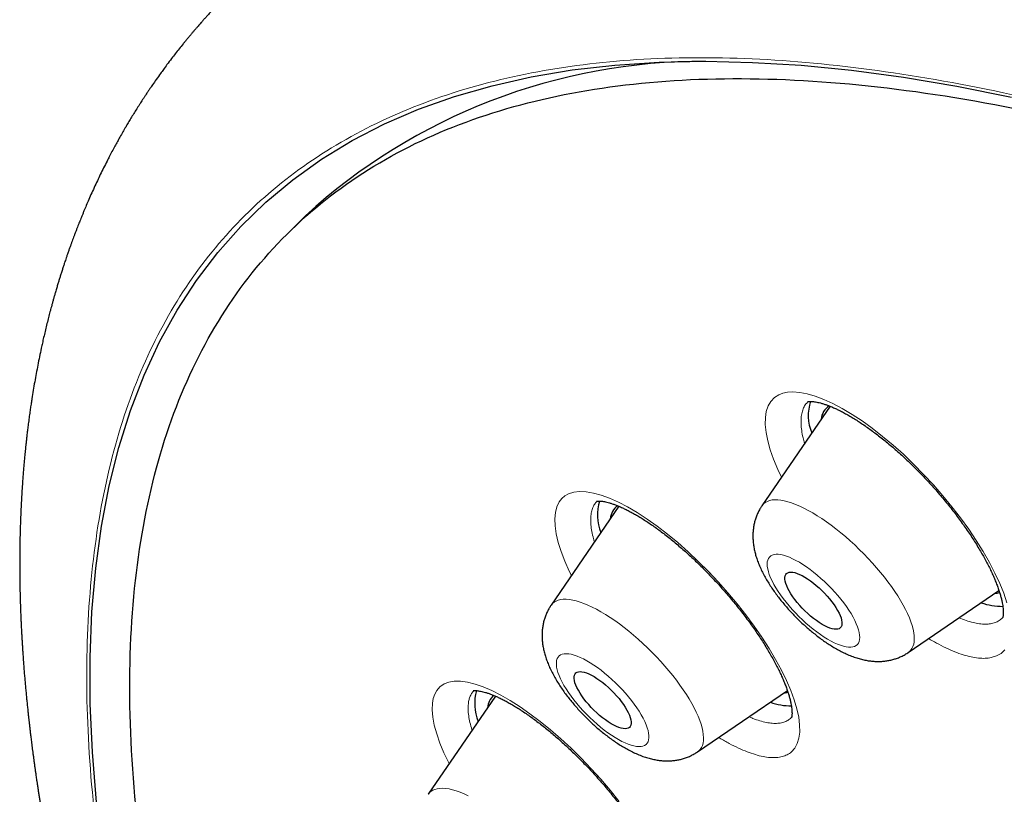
# Model space of a CAD drawing. Header units: millimetres. Extents: x 8 to 436, y 12 to 764.
# Tile 59 of 256: x 328 to 340, y 317 to 326. Entities that reach past the tile are written whole.
import ezdxf

# ---------------------------------------------------------------- set-up
doc = ezdxf.new("R2010")
doc.units = ezdxf.units.MM

msp = doc.modelspace()

# ---------------------------------------------------------------- linework, layer by layer
at = {"color": 7, "linetype": 'Continuous', "lineweight": 30}
for p, q in [((331.792, 323.975), (331.572, 323.756)), ((337.972, 321.732), (337.169, 320.56)), ((335.485, 320.554), (334.686, 319.389)), ((338.893, 318.832), (339.961, 319.56)), ((339.914, 319.527), (339.939, 319.532)), ((339.939, 319.532), (339.969, 319.54)), ((336.41, 317.661), (337.469, 318.382)), ((334.031, 318.318), (333.239, 317.161))]:
    msp.add_line(p, q, dxfattribs=at)
at = {"color": 252, "linetype": 'Continuous', "lineweight": 0}
for p, q in [((337.504, 318.053), (337.519, 318.069)), ((336.424, 317.671), (336.41, 317.661))]:
    msp.add_line(p, q, dxfattribs=at)
at = {"color": 7, "linetype": 'Continuous', "lineweight": 30, "flags": 128}
for points in [[(329.333, 317.07), (329.284, 317.657), (329.259, 318.226), (329.257, 318.777), (329.278, 319.31), (329.323, 319.823), (329.39, 320.318), (329.481, 320.793), (329.595, 321.248), (329.733, 321.682), (329.893, 322.097), (330.075, 322.49), (330.281, 322.863), (330.509, 323.214), (330.76, 323.543), (331.033, 323.851), (331.327, 324.137), (331.644, 324.401), (331.983, 324.642), (332.342, 324.861), (332.723, 325.057), (333.125, 325.23), (333.548, 325.38), (333.991, 325.507), (334.453, 325.612), (334.936, 325.693), (335.438, 325.75), (335.959, 325.785), (336.499, 325.796), (337.057, 325.783), (337.633, 325.748), (338.226, 325.689), (338.837, 325.607), (339.464, 325.502), (340.108, 325.373)], [(338.062, 319.107), (338.043, 319.105), (338.021, 319.106), (337.996, 319.111), (337.969, 319.119), (337.94, 319.131), (337.91, 319.145), (337.878, 319.163), (337.845, 319.184), (337.811, 319.207), (337.777, 319.233), (337.743, 319.261), (337.709, 319.29), (337.676, 319.321), (337.644, 319.354), (337.614, 319.387), (337.585, 319.421), (337.558, 319.455), (337.533, 319.489), (337.511, 319.523), (337.491, 319.556), (337.475, 319.587), (337.461, 319.617), (337.451, 319.645), (337.444, 319.671), (337.44, 319.695), (337.44, 319.716), (337.443, 319.734), (337.45, 319.75), (337.46, 319.762), (337.474, 319.771), (337.49, 319.776), (337.509, 319.778), (337.532, 319.777), (337.556, 319.772), (337.583, 319.764), (337.612, 319.752), (337.642, 319.738), (337.674, 319.72), (337.707, 319.699), (337.741, 319.676), (337.775, 319.65), (337.809, 319.622), (337.843, 319.593), (337.876, 319.561), (337.908, 319.529), (337.938, 319.496), (337.967, 319.462), (337.994, 319.427), (338.019, 319.393), (338.041, 319.36), (338.061, 319.327), (338.077, 319.296), (338.091, 319.266), (338.101, 319.238), (338.108, 319.212), (338.112, 319.188), (338.112, 319.167), (338.109, 319.148), (338.102, 319.133), (338.092, 319.121), (338.078, 319.112), (338.062, 319.107)], [(335.608, 317.949), (335.595, 317.94), (335.578, 317.935), (335.558, 317.933), (335.536, 317.935), (335.511, 317.94), (335.484, 317.948), (335.455, 317.96), (335.425, 317.975), (335.393, 317.993), (335.36, 318.014), (335.326, 318.037), (335.292, 318.063), (335.258, 318.091), (335.224, 318.121), (335.191, 318.152), (335.16, 318.185), (335.129, 318.218), (335.1, 318.252), (335.073, 318.286), (335.049, 318.32), (335.027, 318.354), (335.007, 318.386), (334.991, 318.418), (334.977, 318.447), (334.967, 318.476), (334.96, 318.502), (334.957, 318.525), (334.957, 318.546), (334.961, 318.564), (334.968, 318.579), (334.978, 318.591), (334.992, 318.6), (335.008, 318.605), (335.028, 318.607), (335.05, 318.605), (335.075, 318.6), (335.102, 318.592), (335.131, 318.58), (335.161, 318.565), (335.193, 318.547), (335.226, 318.526), (335.26, 318.503), (335.294, 318.477), (335.328, 318.449), (335.362, 318.419), (335.395, 318.388), (335.427, 318.356), (335.457, 318.322), (335.486, 318.288), (335.513, 318.254), (335.537, 318.22), (335.56, 318.187), (335.579, 318.154), (335.595, 318.123), (335.609, 318.093), (335.619, 318.065), (335.626, 318.039), (335.629, 318.015), (335.629, 317.994), (335.625, 317.976), (335.618, 317.961), (335.608, 317.949)]]:
    msp.add_lwpolyline(points, dxfattribs=at)
at = {"color": 252, "linetype": 'Continuous', "lineweight": 0, "flags": 128}
for points in [[(337.4, 320.896), (337.355, 320.989), (337.306, 321.107), (337.267, 321.22), (337.237, 321.326), (337.218, 321.424), (337.208, 321.516), (337.21, 321.598), (337.221, 321.672), (337.243, 321.736), (337.274, 321.79), (337.316, 321.834), (337.367, 321.867), (337.416, 321.886), (337.472, 321.898), (337.533, 321.902), (337.614, 321.896), (337.702, 321.879), (337.797, 321.852), (337.898, 321.813), (338.005, 321.765), (338.116, 321.705), (338.231, 321.636), (338.349, 321.559), (338.469, 321.472), (338.591, 321.377), (338.713, 321.274), (338.835, 321.166), (338.955, 321.051), (339.073, 320.93), (339.189, 320.806), (339.3, 320.678), (339.407, 320.548), (339.509, 320.416), (339.605, 320.284), (339.694, 320.152), (339.775, 320.021), (339.849, 319.892), (339.914, 319.766), (339.97, 319.645), (340.017, 319.529), (340.054, 319.418)], [(334.925, 319.738), (334.9, 319.789), (334.847, 319.908), (334.804, 320.021), (334.77, 320.128), (334.747, 320.229), (334.733, 320.322), (334.73, 320.406), (334.737, 320.482), (334.754, 320.548), (334.782, 320.605), (334.812, 320.644), (334.849, 320.675), (334.892, 320.7), (334.953, 320.719), (335.022, 320.727), (335.1, 320.724), (335.184, 320.71), (335.276, 320.685), (335.375, 320.649), (335.479, 320.603), (335.587, 320.547), (335.7, 320.48), (335.817, 320.404), (335.936, 320.319), (336.057, 320.227), (336.178, 320.126), (336.3, 320.019), (336.42, 319.905), (336.539, 319.787), (336.655, 319.663), (336.768, 319.536), (336.877, 319.406), (336.981, 319.275), (337.078, 319.143), (337.17, 319.011), (337.254, 318.88), (337.331, 318.751), (337.399, 318.625), (337.459, 318.503), (337.509, 318.385), (337.55, 318.273), (337.581, 318.167), (337.602, 318.069), (337.613, 317.978), (337.614, 317.895), (337.605, 317.822), (337.585, 317.758), (337.555, 317.705), (337.516, 317.661), (337.516, 317.661)], [(337.169, 320.56), (337.172, 320.564), (337.189, 320.583), (337.209, 320.599), (337.233, 320.612), (337.259, 320.622), (337.288, 320.628), (337.321, 320.631), (337.355, 320.63), (337.393, 320.626), (337.433, 320.619), (337.475, 320.608), (337.519, 320.594), (337.566, 320.576), (337.614, 320.556), (337.664, 320.532), (337.715, 320.505), (337.767, 320.476), (337.821, 320.443), (337.875, 320.408), (337.93, 320.37), (337.986, 320.33), (338.041, 320.287), (338.097, 320.243), (338.153, 320.196), (338.208, 320.148), (338.262, 320.098), (338.316, 320.046), (338.369, 319.994), (338.421, 319.94), (338.471, 319.885), (338.519, 319.83), (338.566, 319.775), (338.611, 319.719), (338.654, 319.663), (338.695, 319.607), (338.733, 319.552), (338.769, 319.498), (338.802, 319.444), (338.833, 319.391), (338.86, 319.339), (338.884, 319.289), (338.906, 319.241), (338.924, 319.194), (338.938, 319.149), (338.95, 319.106), (338.958, 319.065), (338.963, 319.027), (338.964, 318.992), (338.962, 318.959), (338.957, 318.929), (338.948, 318.902), (338.936, 318.878), (338.921, 318.857), (338.902, 318.839), (338.89, 318.83)], [(337.312, 319.985), (337.291, 319.979), (337.273, 319.969), (337.258, 319.956), (337.246, 319.94), (337.237, 319.921), (337.232, 319.898), (337.23, 319.873), (337.232, 319.846), (337.237, 319.816), (337.245, 319.783), (337.256, 319.749), (337.271, 319.712), (337.289, 319.674), (337.309, 319.634), (337.333, 319.594), (337.359, 319.552), (337.388, 319.51), (337.42, 319.467), (337.453, 319.424), (337.489, 319.381), (337.526, 319.339), (337.565, 319.297), (337.605, 319.256), (337.646, 319.216), (337.688, 319.178), (337.731, 319.141), (337.774, 319.106), (337.817, 319.073), (337.859, 319.042), (337.901, 319.014), (337.943, 318.989), (337.983, 318.966), (338.022, 318.946), (338.059, 318.93), (338.095, 318.916), (338.129, 318.906), (338.16, 318.899), (338.19, 318.895), (338.216, 318.895), (338.24, 318.898), (338.261, 318.904), (338.279, 318.914), (338.295, 318.927), (338.306, 318.943), (338.315, 318.962), (338.32, 318.984), (338.322, 319.009), (338.32, 319.037), (338.316, 319.067), (338.307, 319.1), (338.296, 319.134), (338.281, 319.171), (338.263, 319.209), (338.243, 319.248), (338.219, 319.289), (338.193, 319.331), (338.164, 319.373), (338.132, 319.416), (338.099, 319.459), (338.063, 319.502), (338.026, 319.544), (337.987, 319.586), (337.947, 319.627), (337.906, 319.667), (337.864, 319.705), (337.821, 319.742), (337.778, 319.777), (337.736, 319.81), (337.693, 319.84), (337.651, 319.868), (337.61, 319.894), (337.569, 319.917), (337.53, 319.936), (337.493, 319.953), (337.457, 319.967), (337.423, 319.977), (337.392, 319.984), (337.362, 319.988), (337.336, 319.988), (337.312, 319.985)], [(334.686, 319.389), (334.702, 319.408), (334.722, 319.425), (334.744, 319.438), (334.77, 319.449), (334.799, 319.456), (334.83, 319.459), (334.865, 319.459), (334.902, 319.456), (334.941, 319.449), (334.983, 319.439), (335.027, 319.426), (335.072, 319.409), (335.12, 319.389), (335.17, 319.366), (335.221, 319.34), (335.273, 319.311), (335.326, 319.279), (335.38, 319.245), (335.435, 319.207), (335.49, 319.168), (335.546, 319.126), (335.602, 319.081), (335.657, 319.035), (335.713, 318.987), (335.767, 318.937), (335.821, 318.886), (335.874, 318.834), (335.926, 318.78), (335.977, 318.726), (336.026, 318.671), (336.073, 318.616), (336.119, 318.56), (336.162, 318.504), (336.203, 318.448), (336.242, 318.393), (336.279, 318.338), (336.312, 318.284), (336.343, 318.231), (336.371, 318.179), (336.396, 318.129), (336.418, 318.08), (336.437, 318.032), (336.453, 317.987), (336.465, 317.944), (336.474, 317.903), (336.479, 317.864), (336.481, 317.828), (336.48, 317.795), (336.476, 317.764), (336.468, 317.736), (336.456, 317.711), (336.442, 317.69), (336.424, 317.671), (336.424, 317.671)], [(334.782, 318.791), (334.768, 318.777), (334.758, 318.759), (334.751, 318.738), (334.748, 318.715), (334.748, 318.689), (334.751, 318.66), (334.757, 318.628), (334.767, 318.595), (334.78, 318.559), (334.796, 318.522), (334.816, 318.483), (334.838, 318.443), (334.863, 318.402), (334.891, 318.36), (334.921, 318.317), (334.953, 318.274), (334.988, 318.231), (335.024, 318.188), (335.062, 318.146), (335.102, 318.105), (335.143, 318.064), (335.184, 318.025), (335.227, 317.988), (335.269, 317.952), (335.312, 317.918), (335.355, 317.886), (335.397, 317.857), (335.439, 317.83), (335.48, 317.806), (335.519, 317.785), (335.558, 317.766), (335.594, 317.751), (335.629, 317.739), (335.662, 317.731), (335.692, 317.725), (335.72, 317.723), (335.746, 317.725), (335.768, 317.729), (335.788, 317.737), (335.804, 317.749), (335.818, 317.763), (335.828, 317.781), (335.835, 317.802), (335.838, 317.825), (335.839, 317.852), (335.835, 317.881), (335.829, 317.912), (335.819, 317.945), (335.806, 317.981), (335.79, 318.018), (335.77, 318.057), (335.748, 318.097), (335.723, 318.139), (335.695, 318.181), (335.665, 318.223), (335.633, 318.266), (335.598, 318.309), (335.562, 318.352), (335.524, 318.394), (335.484, 318.435), (335.443, 318.476), (335.402, 318.515), (335.36, 318.553), (335.317, 318.588), (335.274, 318.622), (335.231, 318.654), (335.189, 318.683), (335.147, 318.71), (335.106, 318.734), (335.067, 318.756), (335.028, 318.774), (334.992, 318.789), (334.957, 318.801), (334.924, 318.81), (334.894, 318.815), (334.866, 318.817), (334.84, 318.816), (334.818, 318.811), (334.798, 318.803), (334.782, 318.791)], [(340.029, 318.862), (339.985, 318.821), (339.932, 318.791), (339.87, 318.771), (339.87, 318.771)], [(333.485, 317.521), (333.48, 317.53), (333.424, 317.65), (333.376, 317.764), (333.339, 317.873), (333.311, 317.974), (333.293, 318.069), (333.286, 318.155), (333.288, 318.233), (333.298, 318.29), (333.315, 318.341), (333.339, 318.385), (333.377, 318.428), (333.425, 318.461), (333.481, 318.483), (333.546, 318.494), (333.62, 318.493), (333.702, 318.482), (333.791, 318.46), (333.886, 318.427), (333.987, 318.383), (334.094, 318.329), (334.205, 318.265), (334.32, 318.192), (334.437, 318.109), (334.557, 318.018), (334.679, 317.92), (334.8, 317.815), (334.921, 317.703), (335.04, 317.585), (335.158, 317.463), (335.272, 317.338), (335.382, 317.209), (335.488, 317.078)], [(333.239, 317.161), (333.251, 317.177), (333.27, 317.194), (333.292, 317.208), (333.317, 317.219), (333.345, 317.227), (333.376, 317.231), (333.41, 317.232), (333.446, 317.23), (333.485, 317.224), (333.526, 317.214), (333.569, 317.202), (333.615, 317.186), (333.662, 317.167), (333.711, 317.144)]]:
    msp.add_lwpolyline(points, dxfattribs=at)
at = {"color": 7, "linetype": 'Continuous', "lineweight": 30}
for centre, radius, start, end in [((336.484, 318.84), 6.956, 89.8145, 132.4184), ((338.245, 321.623), 0.53, 161.6255, 202.8263), ((338.075, 321.563), 0.208, 123.4074, 175.5658), ((335.769, 320.452), 0.537, 162.3026, 202.628), ((335.597, 320.389), 0.214, 126.5022, 174.9816), ((340.002, 320.146), 0.771, 251.0452, 270.38), ((334.346, 318.227), 0.56, 163.8205, 201.8527), ((334.149, 318.163), 0.213, 129.8495, 175.287), ((337.397, 318.638), 0.284, 276.8345, 285.9572), ((337.515, 318.946), 0.743, 250.6213, 270.0924)]:
    msp.add_arc(centre, radius, start, end, dxfattribs=at)
at = {"color": 252, "linetype": 'Continuous', "lineweight": 0}
for points, knots in [([(331.02, 326.718), (331.056, 326.76), (331.296, 327.031), (331.842, 327.429), (332.661, 327.905), (333.59, 328.261), (334.614, 328.51), (335.732, 328.647), (336.941, 328.672), (338.237, 328.584), (339.616, 328.386), (341.073, 328.076), (342.605, 327.656), (344.205, 327.127), (345.869, 326.492), (347.592, 325.751), (349.368, 324.907), (351.192, 323.963), (353.058, 322.923), (354.961, 321.788), (356.893, 320.563), (358.85, 319.252), (360.824, 317.858), (362.81, 316.386), (364.802, 314.842), (366.793, 313.228), (368.777, 311.552), (370.747, 309.817), (372.698, 308.029), (374.624, 306.195), (376.518, 304.32), (378.374, 302.409), (380.186, 300.468), (381.95, 298.505), (383.658, 296.525), (385.307, 294.533), (386.89, 292.537), (388.403, 290.543), (389.841, 288.557), (391.2, 286.586), (392.474, 284.634), (393.661, 282.71), (394.756, 280.818), (395.756, 278.964), (396.658, 277.156), (397.458, 275.397), (398.156, 273.694), (398.747, 272.052), (399.231, 270.476), (399.606, 268.971), (399.871, 267.542), (400.024, 266.194), (400.066, 264.93), (399.996, 263.755), (399.815, 262.672), (399.523, 261.685), (399.118, 260.799), (398.649, 260.055), (398.266, 259.657), (398.095, 259.48)], [0, 0, 0, 0, 0.003203, 0.021066, 0.038929, 0.056792, 0.074655, 0.092519, 0.110382, 0.128245, 0.146108, 0.163971, 0.181834, 0.199697, 0.21756, 0.235424, 0.253287, 0.27115, 0.289013, 0.306876, 0.324739, 0.342602, 0.360465, 0.378329, 0.396192, 0.414055, 0.431918, 0.449781, 0.467644, 0.485507, 0.50337, 0.521234, 0.539097, 0.55696, 0.574823, 0.592686, 0.610549, 0.628412, 0.646275, 0.664139, 0.682002, 0.699865, 0.717728, 0.735591, 0.753454, 0.771317, 0.78918, 0.807044, 0.824907, 0.84277, 0.860633, 0.878496, 0.896359, 0.914222, 0.932085, 0.949949, 0.967812, 0.985675, 1, 1, 1, 1]), ([(331.048, 310.338), (330.82, 310.958), (330.364, 312.193), (329.858, 313.933), (329.489, 315.575), (329.268, 317.112), (329.193, 318.547), (329.263, 319.873), (329.475, 321.082), (329.83, 322.16), (330.327, 323.103), (330.967, 323.91), (331.749, 324.582), (332.67, 325.116), (333.717, 325.51), (334.887, 325.759), (336.173, 325.86), (337.577, 325.814), (339.097, 325.621), (340.727, 325.281), (342.452, 324.801), (344.257, 324.183), (346.137, 323.427), (348.09, 322.535), (350.118, 321.505), (352.21, 320.344), (354.348, 319.063), (356.515, 317.671), (358.701, 316.174), (360.908, 314.571), (363.133, 312.862), (365.368, 311.056), (367.595, 309.169), (369.793, 307.216), (371.954, 305.204), (374.077, 303.135), (376.162, 301.007), (378.2, 298.831), (380.176, 296.626), (382.071, 294.408), (383.877, 292.189), (385.593, 289.968), (387.22, 287.746), (388.751, 285.531), (390.176, 283.342), (391.479, 281.198), (392.655, 279.109), (393.702, 277.076), (394.631, 275.092), (395.138, 273.828), (395.393, 273.193)], [0, 0, 0, 0, 0.020985, 0.041789, 0.062502, 0.083215, 0.104018, 0.125, 0.145986, 0.166791, 0.187505, 0.208217, 0.229019, 0.25, 0.270986, 0.291791, 0.312505, 0.333217, 0.354019, 0.375, 0.395986, 0.416791, 0.437505, 0.458217, 0.479019, 0.5, 0.520986, 0.541791, 0.562505, 0.583217, 0.604019, 0.625, 0.645986, 0.666791, 0.687505, 0.708217, 0.729019, 0.75, 0.770986, 0.791791, 0.812505, 0.833217, 0.854019, 0.875, 0.895985, 0.916789, 0.937502, 0.958215, 0.979017, 1, 1, 1, 1]), ([(337.714, 321.787), (337.705, 321.778), (337.683, 321.757), (337.659, 321.714), (337.64, 321.66), (337.63, 321.596), (337.629, 321.526), (337.636, 321.447), (337.65, 321.37), (337.665, 321.317), (337.672, 321.294)], [0, 0, 0, 0, 0.098576, 0.232186, 0.36532, 0.498628, 0.632414, 0.766201, 0.89951, 1, 1, 1, 1]), ([(335.229, 320.614), (335.227, 320.613), (335.215, 320.602), (335.195, 320.575), (335.173, 320.53), (335.158, 320.473), (335.152, 320.408), (335.154, 320.336), (335.165, 320.257), (335.18, 320.189), (335.193, 320.146), (335.197, 320.134)], [0, 0, 0, 0, 0.018215, 0.131102, 0.266811, 0.403005, 0.5392, 0.674909, 0.810796, 0.94717, 1, 1, 1, 1]), ([(339.877, 319.172), (339.895, 319.177), (339.931, 319.187), (339.974, 319.212), (339.997, 319.235), (340.007, 319.245)], [0, 0, 0, 0, 0.348622, 0.698488, 1, 1, 1, 1]), ([(339.492, 319.24), (339.499, 319.238), (339.535, 319.221), (339.596, 319.2), (339.676, 319.178), (339.75, 319.166), (339.818, 319.163), (339.857, 319.169), (339.877, 319.172)], [0, 0, 0, 0, 0.040508, 0.231725, 0.423449, 0.615863, 0.808276, 1, 1, 1, 1]), ([(339.87, 318.771), (339.869, 318.771), (339.847, 318.767), (339.799, 318.761), (339.72, 318.764), (339.633, 318.778), (339.54, 318.803), (339.44, 318.839), (339.335, 318.885), (339.232, 318.937), (339.164, 318.978), (339.133, 318.996)], [0, 0, 0, 0, 0.001372, 0.129311, 0.257707, 0.386104, 0.514043, 0.641979, 0.770371, 0.898764, 1, 1, 1, 1]), ([(333.778, 318.383), (333.77, 318.374), (333.753, 318.356), (333.734, 318.32), (333.719, 318.277), (333.71, 318.225), (333.708, 318.162), (333.714, 318.088), (333.73, 318.007), (333.744, 317.949), (333.755, 317.917), (333.755, 317.915)], [0, 0, 0, 0, 0.100126, 0.214293, 0.328601, 0.442769, 0.580016, 0.717755, 0.855494, 0.992742, 1, 1, 1, 1]), ([(337.018, 318.075), (337.033, 318.068), (337.077, 318.049), (337.146, 318.026), (337.222, 318.006), (337.293, 317.996), (337.357, 317.996), (337.414, 318.005), (337.464, 318.023), (337.491, 318.043), (337.504, 318.053)], [0, 0, 0, 0, 0.068209, 0.201323, 0.334437, 0.467077, 0.600069, 0.733539, 0.867009, 1, 1, 1, 1]), ([(337.516, 317.661), (337.516, 317.661), (337.501, 317.648), (337.468, 317.626), (337.409, 317.604), (337.342, 317.593), (337.267, 317.593), (337.183, 317.604), (337.093, 317.627), (336.996, 317.66), (336.894, 317.704), (336.785, 317.759), (336.707, 317.802), (336.665, 317.829), (336.661, 317.831)], [0, 0, 0, 0, 0.001058, 0.099729, 0.198752, 0.297775, 0.396445, 0.495113, 0.594133, 0.693154, 0.791822, 0.890558, 0.989647, 1, 1, 1, 1])]:
    msp.add_open_spline(points, degree=3, knots=knots, dxfattribs=at)
at = {"color": 7, "linetype": 'Continuous', "lineweight": 30}
for points, knots in [([(331.018, 326.73), (331.004, 326.715), (330.977, 326.688), (330.942, 326.653), (330.911, 326.622), (330.88, 326.59), (330.846, 326.555), (330.813, 326.521), (330.783, 326.49), (330.758, 326.463), (330.734, 326.438), (330.709, 326.411), (330.682, 326.382), (330.652, 326.349), (330.623, 326.317), (330.597, 326.288), (330.576, 326.265), (330.56, 326.246), (330.545, 326.229), (330.527, 326.208), (330.506, 326.184), (330.484, 326.158), (330.462, 326.133), (330.44, 326.106), (330.419, 326.08), (330.396, 326.054), (330.375, 326.027), (330.344, 325.99), (330.306, 325.942), (330.261, 325.885), (330.213, 325.823), (330.166, 325.761), (330.123, 325.702), (330.081, 325.644), (330.038, 325.584), (330.001, 325.531), (329.975, 325.493), (329.956, 325.466), (329.935, 325.435), (329.914, 325.402), (329.894, 325.372), (329.875, 325.344), (329.859, 325.318), (329.842, 325.291), (329.824, 325.264), (329.8, 325.226), (329.771, 325.179), (329.738, 325.125), (329.706, 325.072), (329.675, 325.018), (329.642, 324.962), (329.609, 324.905), (329.578, 324.849), (329.547, 324.792), (329.515, 324.733), (329.484, 324.674), (329.452, 324.611), (329.416, 324.54), (329.378, 324.463), (329.341, 324.385), (329.305, 324.307), (329.268, 324.227), (329.235, 324.152), (329.21, 324.093), (329.191, 324.049), (329.177, 324.014), (329.162, 323.979), (329.149, 323.945), (329.136, 323.915), (329.125, 323.886), (329.114, 323.857), (329.101, 323.825), (329.088, 323.791), (329.075, 323.756), (329.062, 323.723), (329.051, 323.692), (329.039, 323.661), (329.028, 323.628), (329.015, 323.593), (329.001, 323.555), (328.988, 323.517), (328.976, 323.482), (328.966, 323.451), (328.955, 323.419), (328.943, 323.383), (328.93, 323.341), (328.916, 323.298), (328.903, 323.256), (328.89, 323.215), (328.877, 323.172), (328.863, 323.126), (328.849, 323.08), (328.837, 323.036), (328.826, 322.997), (328.815, 322.958), (328.805, 322.922), (328.794, 322.879), (328.78, 322.826), (328.762, 322.759), (328.744, 322.687), (328.727, 322.614), (328.71, 322.544), (328.695, 322.478), (328.679, 322.402), (328.661, 322.316), (328.641, 322.217), (328.622, 322.118), (328.604, 322.02), (328.587, 321.92), (328.574, 321.837), (328.563, 321.767), (328.554, 321.71), (328.545, 321.647), (328.536, 321.578), (328.527, 321.509), (328.519, 321.445), (328.512, 321.388), (328.506, 321.336), (328.501, 321.289), (328.497, 321.247), (328.493, 321.209), (328.489, 321.172), (328.485, 321.129), (328.48, 321.079), (328.475, 321.02), (328.47, 320.957), (328.465, 320.892), (328.46, 320.825), (328.455, 320.758), (328.451, 320.688), (328.447, 320.616), (328.443, 320.542), (328.44, 320.468), (328.437, 320.395), (328.435, 320.332), (328.433, 320.277), (328.432, 320.231), (328.431, 320.193), (328.43, 320.164), (328.43, 320.142), (328.43, 320.124), (328.429, 320.102), (328.429, 320.075), (328.428, 320.038), (328.428, 319.993), (328.428, 319.941), (328.428, 319.89), (328.428, 319.842), (328.428, 319.796), (328.428, 319.753), (328.429, 319.699), (328.43, 319.633), (328.431, 319.554), (328.433, 319.474), (328.436, 319.39), (328.439, 319.3), (328.442, 319.219), (328.445, 319.149), (328.448, 319.094), (328.451, 319.04), (328.454, 318.986), (328.457, 318.935), (328.46, 318.892), (328.462, 318.857), (328.464, 318.829), (328.466, 318.802), (328.468, 318.773), (328.47, 318.74), (328.473, 318.697), (328.477, 318.644), (328.482, 318.582), (328.488, 318.518), (328.493, 318.455), (328.499, 318.392), (328.505, 318.33), (328.511, 318.269), (328.517, 318.208), (328.523, 318.15), (328.528, 318.096), (328.534, 318.05), (328.539, 318.006), (328.544, 317.96), (328.549, 317.911), (328.556, 317.857), (328.563, 317.797), (328.57, 317.743), (328.576, 317.695), (328.581, 317.657), (328.587, 317.616), (328.593, 317.573), (328.599, 317.528), (328.605, 317.483), (328.611, 317.439), (328.617, 317.401), (328.621, 317.368), (328.625, 317.342), (328.629, 317.319), (328.632, 317.299), (328.635, 317.28), (328.638, 317.256), (328.643, 317.225), (328.649, 317.186), (328.656, 317.141), (328.663, 317.094), (328.671, 317.047), (328.678, 317.002), (328.685, 316.958), (328.693, 316.916), (328.702, 316.861), (328.713, 316.794), (328.727, 316.718), (328.74, 316.646), (328.752, 316.58), (328.763, 316.52), (328.773, 316.467), (328.781, 316.423), (328.788, 316.387), (328.794, 316.354), (328.801, 316.32), (328.809, 316.279), (328.818, 316.232), (328.832, 316.163), (328.851, 316.072), (328.876, 315.949), (328.905, 315.814), (328.936, 315.672), (328.963, 315.556), (328.983, 315.468), (328.997, 315.407), (329.01, 315.352), (329.021, 315.304), (329.032, 315.259), (329.044, 315.21), (329.058, 315.151), (329.075, 315.081), (329.095, 315.004), (329.117, 314.916), (329.142, 314.816), (329.171, 314.705), (329.198, 314.604), (329.221, 314.517), (329.24, 314.446), (329.259, 314.379), (329.275, 314.32), (329.289, 314.269), (329.301, 314.227), (329.31, 314.195), (329.317, 314.17), (329.322, 314.15), (329.329, 314.127), (329.337, 314.098), (329.348, 314.058), (329.363, 314.007), (329.38, 313.947), (329.398, 313.886), (329.416, 313.825), (329.434, 313.765), (329.452, 313.705), (329.475, 313.628), (329.503, 313.534), (329.538, 313.42), (329.569, 313.32), (329.596, 313.235), (329.617, 313.167), (329.639, 313.097), (329.661, 313.028), (329.682, 312.965), (329.699, 312.912), (329.713, 312.87), (329.723, 312.84), (329.73, 312.818), (329.738, 312.794), (329.747, 312.766), (329.758, 312.732), (329.771, 312.693), (329.786, 312.648), (329.811, 312.574), (329.844, 312.475), (329.885, 312.358), (329.923, 312.248), (329.958, 312.145), (329.992, 312.051), (330.022, 311.964), (330.053, 311.878), (330.085, 311.791), (330.117, 311.701), (330.148, 311.616), (330.178, 311.535), (330.202, 311.471), (330.22, 311.423), (330.231, 311.394), (330.239, 311.371), (330.247, 311.35), (330.255, 311.328), (330.265, 311.303), (330.278, 311.268), (330.295, 311.223), (330.317, 311.164), (330.343, 311.098), (330.371, 311.023), (330.403, 310.941), (330.438, 310.85), (330.477, 310.751), (330.522, 310.638), (330.573, 310.51), (330.63, 310.367), (330.693, 310.212), (330.743, 310.09), (330.778, 310.005), (330.796, 309.961), (330.815, 309.916), (330.834, 309.87), (330.853, 309.825), (330.87, 309.784), (330.886, 309.747), (330.899, 309.716), (330.909, 309.692), (330.917, 309.674), (330.923, 309.66), (330.932, 309.639), (330.946, 309.605), (330.967, 309.555), (330.993, 309.495), (331.023, 309.424), (331.069, 309.318), (331.127, 309.184), (331.196, 309.028), (331.261, 308.881), (331.322, 308.743), (331.382, 308.611), (331.442, 308.478), (331.504, 308.341), (331.56, 308.22), (331.607, 308.117), (331.646, 308.035), (331.685, 307.95), (331.726, 307.864), (331.765, 307.781), (331.801, 307.705), (331.831, 307.642), (331.856, 307.59), (331.873, 307.552), (331.886, 307.527), (331.894, 307.51), (331.901, 307.494), (331.91, 307.475), (331.922, 307.451), (331.936, 307.422), (331.953, 307.387), (331.973, 307.345), (331.996, 307.296), (332.023, 307.241), (332.053, 307.181), (332.121, 307.04), (332.228, 306.822), (332.362, 306.553), (332.484, 306.312), (332.593, 306.097), (332.702, 305.886), (332.788, 305.72), (332.851, 305.6), (332.891, 305.522), (332.932, 305.446), (332.971, 305.37), (333.01, 305.296), (333.049, 305.224), (333.086, 305.154), (333.118, 305.093), (333.145, 305.043), (333.166, 305.004), (333.183, 304.973), (333.196, 304.948), (333.21, 304.922), (333.227, 304.891), (333.249, 304.85), (333.276, 304.799), (333.309, 304.739), (333.345, 304.672), (333.384, 304.602), (333.454, 304.472), (333.556, 304.287), (333.689, 304.048), (333.823, 303.807), (333.959, 303.567), (334.095, 303.326), (334.227, 303.097), (334.353, 302.879), (334.473, 302.673), (334.58, 302.491), (334.672, 302.335), (334.75, 302.205), (334.82, 302.086), (334.884, 301.98), (334.94, 301.886), (334.988, 301.807), (335.027, 301.742), (335.058, 301.69), (335.084, 301.648), (335.104, 301.614), (335.118, 301.592), (335.126, 301.578), (335.133, 301.567), (335.143, 301.55), (335.159, 301.524), (335.179, 301.491), (335.204, 301.451), (335.231, 301.406), (335.261, 301.357), (335.304, 301.287), (335.362, 301.193), (335.436, 301.071), (335.518, 300.939), (335.606, 300.797), (335.698, 300.65), (335.792, 300.5), (335.884, 300.354), (335.992, 300.183), (336.115, 299.99), (336.252, 299.776), (336.384, 299.571), (336.511, 299.374), (336.633, 299.187), (336.749, 299.01), (336.86, 298.841), (336.968, 298.677), (337.115, 298.457), (337.298, 298.183), (337.518, 297.858), (337.681, 297.618), (337.788, 297.463), (337.837, 297.39), (337.881, 297.327), (337.918, 297.273), (337.948, 297.229), (337.973, 297.192), (337.996, 297.16), (338.019, 297.127), (338.055, 297.075), (338.105, 297.002), (338.173, 296.905), (338.248, 296.796), (338.332, 296.676), (338.425, 296.544), (338.526, 296.401), (338.635, 296.246), (338.754, 296.079), (338.881, 295.9), (339.017, 295.71), (339.162, 295.508), (339.317, 295.295), (339.48, 295.07), (339.648, 294.84), (339.821, 294.605), (339.996, 294.368), (340.179, 294.122), (340.367, 293.871), (340.557, 293.619), (340.822, 293.268), (341.165, 292.819), (341.585, 292.276), (342.006, 291.739), (342.427, 291.208), (342.845, 290.687), (343.259, 290.175), (343.67, 289.674), (344.08, 289.179), (344.445, 288.744), (344.762, 288.368), (345.033, 288.049), (345.303, 287.734), (345.572, 287.421), (345.843, 287.11), (346.112, 286.801), (346.386, 286.49), (346.664, 286.175), (346.954, 285.85), (347.254, 285.515), (347.555, 285.181), (347.857, 284.85), (348.158, 284.521), (348.469, 284.184), (348.788, 283.839), (349.116, 283.489), (349.451, 283.134), (349.793, 282.773), (350.144, 282.406), (350.507, 282.029), (350.883, 281.642), (351.271, 281.246), (351.669, 280.843), (352.076, 280.433), (352.494, 280.017), (352.922, 279.595), (353.36, 279.167), (353.808, 278.732), (354.267, 278.292), (354.735, 277.847), (355.214, 277.396), (355.703, 276.94), (356.202, 276.48), (356.696, 276.028), (357.186, 275.585), (357.67, 275.152), (358.123, 274.75), (358.416, 274.493), (358.544, 274.381)], [0, 0, 0, 0, 0.000865, 0.001599, 0.002219, 0.003167, 0.004235, 0.005264, 0.006204, 0.007052, 0.00781, 0.00858, 0.009599, 0.010714, 0.01177, 0.012751, 0.013569, 0.014058, 0.014618, 0.0153, 0.016104, 0.017009, 0.017868, 0.018651, 0.019603, 0.020445, 0.021311, 0.022217, 0.024165, 0.026065, 0.027898, 0.030264, 0.032147, 0.033596, 0.035937, 0.038002, 0.038731, 0.03959, 0.040604, 0.041701, 0.042675, 0.043516, 0.044337, 0.045138, 0.046013, 0.046964, 0.048708, 0.050403, 0.052028, 0.053602, 0.055376, 0.057244, 0.058854, 0.060476, 0.062422, 0.064232, 0.065791, 0.068139, 0.07053, 0.072676, 0.075021, 0.07745, 0.079688, 0.081599, 0.082533, 0.083544, 0.084612, 0.085591, 0.086455, 0.087219, 0.088064, 0.088956, 0.08996, 0.090976, 0.091925, 0.092806, 0.093625, 0.094554, 0.095563, 0.096652, 0.097761, 0.098743, 0.099591, 0.100342, 0.101441, 0.102636, 0.103842, 0.105016, 0.106157, 0.107276, 0.108543, 0.110023, 0.111062, 0.112179, 0.113251, 0.114231, 0.115121, 0.116753, 0.118587, 0.120596, 0.122589, 0.124512, 0.126278, 0.127879, 0.130577, 0.133188, 0.13579, 0.138394, 0.140985, 0.14361, 0.144942, 0.146427, 0.148065, 0.149849, 0.151771, 0.153358, 0.154826, 0.156154, 0.157342, 0.15839, 0.159342, 0.160279, 0.161202, 0.162625, 0.16407, 0.165657, 0.167383, 0.168999, 0.170676, 0.172412, 0.174206, 0.176054, 0.177943, 0.179738, 0.181406, 0.182649, 0.183779, 0.184729, 0.185498, 0.185888, 0.186293, 0.18683, 0.187499, 0.1883, 0.189512, 0.190814, 0.192048, 0.193213, 0.194309, 0.195337, 0.196302, 0.198233, 0.200083, 0.201966, 0.203931, 0.206058, 0.20836, 0.209679, 0.210978, 0.212256, 0.213515, 0.214739, 0.215818, 0.216547, 0.217172, 0.21775, 0.218422, 0.219196, 0.220072, 0.221405, 0.222877, 0.224346, 0.2258, 0.227237, 0.228659, 0.230064, 0.231425, 0.232829, 0.234039, 0.235056, 0.235994, 0.237025, 0.23813, 0.239327, 0.24066, 0.24217, 0.242991, 0.243856, 0.244766, 0.245719, 0.246717, 0.247758, 0.248746, 0.24962, 0.250306, 0.250899, 0.251399, 0.251807, 0.252189, 0.252704, 0.253357, 0.254249, 0.255294, 0.256339, 0.257355, 0.258342, 0.259299, 0.260226, 0.261124, 0.26291, 0.264565, 0.266092, 0.267566, 0.268867, 0.269994, 0.270948, 0.271727, 0.272308, 0.273046, 0.273938, 0.274963, 0.276044, 0.278317, 0.28079, 0.283886, 0.286884, 0.289774, 0.291172, 0.292454, 0.293592, 0.294588, 0.295455, 0.296388, 0.297657, 0.29911, 0.300728, 0.302435, 0.304604, 0.306889, 0.309289, 0.310757, 0.312257, 0.313636, 0.314836, 0.315857, 0.3167, 0.317365, 0.31785, 0.318174, 0.318624, 0.319209, 0.319929, 0.321065, 0.322302, 0.323529, 0.324748, 0.325959, 0.327161, 0.328355, 0.330535, 0.332794, 0.33515, 0.336477, 0.337832, 0.339216, 0.340617, 0.341869, 0.342922, 0.343776, 0.344299, 0.344703, 0.345104, 0.34571, 0.346336, 0.347091, 0.347977, 0.348994, 0.351431, 0.353715, 0.355845, 0.35782, 0.359642, 0.36131, 0.362824, 0.364619, 0.366329, 0.367954, 0.369494, 0.370946, 0.371645, 0.372203, 0.37262, 0.372975, 0.37339, 0.373865, 0.374401, 0.37536, 0.376468, 0.377725, 0.37913, 0.380683, 0.382387, 0.384253, 0.386282, 0.38875, 0.391424, 0.394303, 0.397388, 0.398196, 0.399016, 0.39985, 0.400697, 0.401555, 0.402337, 0.402999, 0.403591, 0.404038, 0.404341, 0.404561, 0.404815, 0.405531, 0.406442, 0.407546, 0.408845, 0.410336, 0.413362, 0.41624, 0.418875, 0.421374, 0.423736, 0.426074, 0.428552, 0.431171, 0.432611, 0.43409, 0.435608, 0.437166, 0.438728, 0.440079, 0.441215, 0.442138, 0.442847, 0.443229, 0.443497, 0.443745, 0.444082, 0.444507, 0.44502, 0.445622, 0.446387, 0.447259, 0.448237, 0.449324, 0.450494, 0.45572, 0.460905, 0.464687, 0.468447, 0.472156, 0.475733, 0.4771, 0.478447, 0.479772, 0.481076, 0.482359, 0.483621, 0.484856, 0.485963, 0.486762, 0.487445, 0.488013, 0.488378, 0.488746, 0.48932, 0.490013, 0.490879, 0.491916, 0.493114, 0.494342, 0.495558, 0.4998, 0.503888, 0.507821, 0.512103, 0.516186, 0.52007, 0.523754, 0.52724, 0.530526, 0.532926, 0.53512, 0.53711, 0.538894, 0.540473, 0.541847, 0.542859, 0.543721, 0.544432, 0.544994, 0.545406, 0.545539, 0.545692, 0.545977, 0.546401, 0.546963, 0.54765, 0.548417, 0.549225, 0.550075, 0.551928, 0.553952, 0.556147, 0.558513, 0.561025, 0.563514, 0.565945, 0.568319, 0.571998, 0.57553, 0.578916, 0.582156, 0.585249, 0.588145, 0.590899, 0.593571, 0.596199, 0.601723, 0.60704, 0.612151, 0.613459, 0.614646, 0.615678, 0.616555, 0.617277, 0.617837, 0.618348, 0.618886, 0.61945, 0.62086, 0.62244, 0.624208, 0.626163, 0.628307, 0.630639, 0.633159, 0.635868, 0.638764, 0.641848, 0.64512, 0.648581, 0.652229, 0.656065, 0.659747, 0.663587, 0.667585, 0.671677, 0.675751, 0.679804, 0.68868, 0.697452, 0.706122, 0.714688, 0.72315, 0.731361, 0.739472, 0.747483, 0.755395, 0.760614, 0.765789, 0.77092, 0.776006, 0.781048, 0.786149, 0.791135, 0.796291, 0.801619, 0.807119, 0.81279, 0.818082, 0.823515, 0.82909, 0.834805, 0.840662, 0.846551, 0.852576, 0.858738, 0.865035, 0.871602, 0.87831, 0.88516, 0.892152, 0.899285, 0.906561, 0.913977, 0.921536, 0.929236, 0.937078, 0.945062, 0.953187, 0.961453, 0.969861, 0.977693, 0.985643, 0.993713, 1, 1, 1, 1]), ([(364.136, 270.51), (364.07, 270.56), (363.103, 271.286), (361.25, 272.803), (358.6, 275.05), (356, 277.398), (353.445, 279.831), (350.951, 282.34), (348.534, 284.907), (346.208, 287.517), (343.988, 290.155), (341.887, 292.803), (339.919, 295.445), (338.095, 298.066), (336.427, 300.649), (334.924, 303.177), (333.598, 305.636), (332.454, 308.011), (331.501, 310.286), (330.745, 312.448), (330.189, 314.483), (329.838, 316.379), (329.694, 318.123), (329.757, 319.707), (330.027, 321.118), (330.503, 322.35), (331.181, 323.394), (332.058, 324.243), (333.127, 324.894), (334.383, 325.34), (335.818, 325.581), (337.422, 325.614), (339.186, 325.439), (341.099, 325.057), (343.15, 324.471), (345.325, 323.684), (347.611, 322.702), (349.995, 321.526), (352.421, 320.2), (354.08, 319.181), (354.891, 318.682)], [0, 0, 0, 0, 0.00204, 0.029697, 0.056682, 0.083668, 0.110653, 0.137639, 0.164624, 0.19161, 0.218595, 0.245581, 0.272566, 0.299552, 0.326537, 0.353523, 0.380508, 0.407494, 0.434479, 0.461465, 0.48845, 0.515436, 0.542421, 0.569407, 0.596392, 0.623378, 0.650363, 0.677349, 0.704334, 0.73132, 0.758305, 0.785291, 0.812276, 0.839262, 0.866247, 0.893233, 0.920218, 0.947204, 0.974189, 1, 1, 1, 1]), ([(337.708, 321.785), (337.708, 321.785), (337.708, 321.785), (337.71, 321.786), (337.715, 321.787), (337.724, 321.788), (337.738, 321.789), (337.755, 321.789), (337.776, 321.787), (337.8, 321.784), (337.828, 321.778), (337.859, 321.771), (337.893, 321.761), (337.93, 321.748), (337.97, 321.733), (338.012, 321.715), (338.057, 321.695), (338.105, 321.671), (338.154, 321.645), (338.205, 321.616), (338.259, 321.584), (338.313, 321.549), (338.37, 321.512), (338.427, 321.471), (338.485, 321.429), (338.544, 321.384), (338.604, 321.337), (338.664, 321.287), (338.725, 321.236), (338.786, 321.182), (338.846, 321.127), (338.907, 321.069), (338.967, 321.011), (339.027, 320.95), (339.086, 320.889), (339.144, 320.826), (339.202, 320.762), (339.258, 320.698), (339.313, 320.632), (339.367, 320.567), (339.419, 320.501), (339.469, 320.435), (339.518, 320.369), (339.565, 320.303), (339.61, 320.237), (339.654, 320.171), (339.695, 320.106), (339.733, 320.042), (339.77, 319.98), (339.803, 319.919), (339.834, 319.86), (339.863, 319.802), (339.889, 319.745), (339.913, 319.69), (339.934, 319.637), (339.953, 319.587), (339.968, 319.54), (339.981, 319.496), (339.992, 319.455), (340, 319.418), (340.006, 319.383), (340.01, 319.351), (340.012, 319.324), (340.012, 319.3), (340.011, 319.28), (340.01, 319.264), (340.008, 319.252), (340.006, 319.244), (340.004, 319.24), (340.004, 319.24), (340.004, 319.239)], [0, 0, 0, 0, 0.002274, 0.016485, 0.02986, 0.043961, 0.057623, 0.071146, 0.084662, 0.098237, 0.11193, 0.125774, 0.139786, 0.153968, 0.168312, 0.182642, 0.197321, 0.212126, 0.227055, 0.242104, 0.25727, 0.272548, 0.287938, 0.303419, 0.318934, 0.3345, 0.350115, 0.365777, 0.381487, 0.397242, 0.413043, 0.428888, 0.444758, 0.460547, 0.47637, 0.492268, 0.508213, 0.524175, 0.540117, 0.556006, 0.571814, 0.587541, 0.603244, 0.619069, 0.634942, 0.650813, 0.666623, 0.682326, 0.697872, 0.71322, 0.728489, 0.743906, 0.759324, 0.774681, 0.789924, 0.804999, 0.819851, 0.834429, 0.848691, 0.862836, 0.877139, 0.891309, 0.905325, 0.919178, 0.932874, 0.946438, 0.959926, 0.973418, 0.987022, 1, 1, 1, 1]), ([(335.222, 320.613), (335.222, 320.613), (335.223, 320.613), (335.228, 320.614), (335.238, 320.615), (335.252, 320.616), (335.269, 320.615), (335.289, 320.613), (335.314, 320.609), (335.341, 320.603), (335.372, 320.594), (335.406, 320.584), (335.443, 320.571), (335.483, 320.555), (335.526, 320.536), (335.571, 320.515), (335.618, 320.49), (335.668, 320.463), (335.719, 320.433), (335.772, 320.401), (335.827, 320.365), (335.883, 320.327), (335.94, 320.286), (335.998, 320.243), (336.057, 320.198), (336.117, 320.15), (336.177, 320.099), (336.238, 320.047), (336.298, 319.993), (336.358, 319.937), (336.419, 319.88), (336.479, 319.82), (336.539, 319.759), (336.598, 319.697), (336.656, 319.635), (336.713, 319.571), (336.769, 319.507), (336.824, 319.441), (336.878, 319.375), (336.93, 319.309), (336.981, 319.242), (337.03, 319.176), (337.077, 319.11), (337.122, 319.044), (337.164, 318.98), (337.205, 318.916), (337.243, 318.852), (337.28, 318.79), (337.314, 318.728), (337.346, 318.668), (337.375, 318.61), (337.401, 318.554), (337.424, 318.501), (337.445, 318.45), (337.463, 318.401), (337.479, 318.354), (337.492, 318.31), (337.503, 318.269), (337.511, 318.231), (337.517, 318.197), (337.521, 318.167), (337.523, 318.14), (337.524, 318.118), (337.523, 318.099), (337.522, 318.084), (337.52, 318.073), (337.518, 318.066), (337.517, 318.063), (337.517, 318.064), (337.517, 318.064)], [0, 0, 0, 0, 0.0136, 0.028231, 0.042219, 0.055903, 0.069489, 0.083084, 0.096746, 0.110267, 0.124244, 0.138371, 0.152662, 0.167125, 0.18176, 0.196565, 0.211537, 0.226669, 0.241892, 0.257234, 0.272666, 0.288183, 0.303783, 0.31946, 0.335211, 0.351034, 0.366919, 0.382867, 0.398694, 0.414634, 0.430659, 0.446739, 0.462845, 0.478937, 0.494984, 0.510962, 0.526886, 0.542873, 0.558955, 0.575089, 0.591227, 0.607313, 0.623299, 0.639142, 0.654829, 0.670561, 0.686405, 0.702273, 0.718105, 0.733849, 0.749452, 0.764865, 0.780038, 0.794962, 0.810122, 0.825172, 0.840098, 0.854863, 0.86943, 0.883767, 0.897848, 0.911656, 0.925194, 0.939182, 0.952677, 0.966166, 0.979739, 0.993571, 1, 1, 1, 1]), ([(337.169, 320.559), (337.163, 320.55), (337.148, 320.528), (337.128, 320.491), (337.108, 320.448), (337.092, 320.403), (337.08, 320.358), (337.071, 320.312), (337.065, 320.265), (337.062, 320.218), (337.063, 320.17), (337.067, 320.121), (337.074, 320.07), (337.085, 320.018), (337.099, 319.964), (337.118, 319.908), (337.141, 319.85), (337.168, 319.791), (337.199, 319.733), (337.232, 319.675), (337.267, 319.619), (337.304, 319.564), (337.343, 319.51), (337.383, 319.458), (337.425, 319.406), (337.468, 319.356), (337.513, 319.307), (337.558, 319.259), (337.605, 319.212), (337.653, 319.167), (337.702, 319.123), (337.753, 319.08), (337.803, 319.039), (337.855, 318.999), (337.908, 318.961), (337.962, 318.925), (338.018, 318.891), (338.075, 318.859), (338.133, 318.828), (338.194, 318.801), (338.255, 318.778), (338.313, 318.759), (338.368, 318.745), (338.421, 318.735), (338.472, 318.728), (338.522, 318.726), (338.571, 318.726), (338.618, 318.73), (338.665, 318.737), (338.711, 318.748), (338.755, 318.762), (338.8, 318.779), (338.844, 318.801), (338.875, 318.819), (338.891, 318.831), (338.893, 318.832)], [0, 0, 0, 0, 0.0106892, 0.0263706, 0.0420285, 0.0577075, 0.0734592, 0.089345, 0.10544, 0.1218371, 0.1386523, 0.1560284, 0.1741361, 0.1931652, 0.2132935, 0.2346112, 0.2569974, 0.2800392, 0.3030548, 0.3256468, 0.3477118, 0.369281, 0.3904318, 0.4112477, 0.4318051, 0.4521706, 0.4724023, 0.4925523, 0.5126686, 0.5327954, 0.5529657, 0.5732276, 0.5936334, 0.6142417, 0.6351203, 0.6563496, 0.6780245, 0.7002538, 0.7231486, 0.7467824, 0.7710904, 0.7926021, 0.813005, 0.8322809, 0.8505818, 0.8680964, 0.8849976, 0.9014277, 0.9174982, 0.9332945, 0.9488821, 0.9643113, 0.9812008, 0.9978472, 1, 1, 1, 1]), ([(334.686, 319.388), (334.679, 319.377), (334.663, 319.353), (334.642, 319.314), (334.623, 319.27), (334.607, 319.226), (334.595, 319.181), (334.587, 319.135), (334.581, 319.088), (334.579, 319.04), (334.58, 318.992), (334.584, 318.942), (334.592, 318.892), (334.604, 318.84), (334.619, 318.785), (334.638, 318.729), (334.662, 318.671), (334.689, 318.612), (334.72, 318.553), (334.754, 318.496), (334.789, 318.44), (334.826, 318.385), (334.865, 318.331), (334.906, 318.279), (334.948, 318.228), (334.991, 318.178), (335.036, 318.129), (335.082, 318.081), (335.129, 318.034), (335.177, 317.989), (335.226, 317.945), (335.276, 317.903), (335.328, 317.862), (335.38, 317.823), (335.433, 317.785), (335.487, 317.749), (335.543, 317.715), (335.6, 317.683), (335.659, 317.653), (335.72, 317.626), (335.78, 317.603), (335.839, 317.585), (335.893, 317.572), (335.946, 317.562), (335.997, 317.556), (336.047, 317.554), (336.095, 317.555), (336.143, 317.56), (336.189, 317.567), (336.235, 317.578), (336.281, 317.593), (336.327, 317.613), (336.37, 317.635), (336.397, 317.652), (336.41, 317.661)], [0, 0, 0, 0, 0.01288, 0.028556, 0.044214, 0.0599, 0.075666, 0.091576, 0.107707, 0.124154, 0.141038, 0.158504, 0.176727, 0.195899, 0.216189, 0.237667, 0.260175, 0.283263, 0.306234, 0.328755, 0.350748, 0.372255, 0.393355, 0.414131, 0.434658, 0.455002, 0.47522, 0.495362, 0.515478, 0.535608, 0.555788, 0.576067, 0.596497, 0.617138, 0.63806, 0.659345, 0.68109, 0.703405, 0.7264, 0.750136, 0.774517, 0.795869, 0.816092, 0.835206, 0.853373, 0.870782, 0.887602, 0.90397, 0.919993, 0.935753, 0.951313, 0.968443, 0.985303, 1, 1, 1, 1]), ([(333.769, 318.382), (333.769, 318.382), (333.77, 318.382), (333.774, 318.383), (333.783, 318.383), (333.795, 318.384), (333.811, 318.383), (333.832, 318.38), (333.855, 318.376), (333.882, 318.37), (333.912, 318.362), (333.946, 318.351), (333.982, 318.338), (334.022, 318.322), (334.064, 318.303), (334.109, 318.282), (334.156, 318.257), (334.205, 318.23), (334.256, 318.2), (334.308, 318.167), (334.363, 318.132), (334.419, 318.093), (334.476, 318.052), (334.533, 318.009), (334.592, 317.964), (334.652, 317.916), (334.712, 317.865), (334.772, 317.813), (334.833, 317.759), (334.894, 317.703), (334.954, 317.645), (335.014, 317.586), (335.074, 317.526), (335.133, 317.464), (335.191, 317.401), (335.249, 317.337), (335.306, 317.272), (335.361, 317.206), (335.415, 317.14), (335.467, 317.075), (335.518, 317.009), (335.567, 316.943), (335.614, 316.877), (335.66, 316.811), (335.704, 316.746), (335.745, 316.681), (335.784, 316.618), (335.821, 316.556), (335.855, 316.495), (335.887, 316.436), (335.916, 316.379), (335.943, 316.323), (335.968, 316.268), (335.989, 316.216), (336.009, 316.167), (336.025, 316.12), (336.039, 316.077), (336.05, 316.037), (336.059, 315.999), (336.065, 315.965), (336.07, 315.935), (336.072, 315.909), (336.074, 315.886), (336.073, 315.867), (336.072, 315.853), (336.07, 315.842), (336.069, 315.836), (336.068, 315.834), (336.068, 315.833), (336.068, 315.833), (336.068, 315.833)], [0, 0, 0, 0, 0.011392, 0.024244, 0.037709, 0.051341, 0.064868, 0.078408, 0.092032, 0.1058, 0.119749, 0.133901, 0.148265, 0.162818, 0.177582, 0.19249, 0.207545, 0.222739, 0.238065, 0.253516, 0.269083, 0.28476, 0.300526, 0.31634, 0.332123, 0.348043, 0.364069, 0.38017, 0.396313, 0.412464, 0.428584, 0.444658, 0.460699, 0.476818, 0.493043, 0.509332, 0.52564, 0.541908, 0.55809, 0.574144, 0.590093, 0.606133, 0.622259, 0.638429, 0.654594, 0.670696, 0.686687, 0.702522, 0.71816, 0.733742, 0.749433, 0.765082, 0.780653, 0.796108, 0.811409, 0.826519, 0.841401, 0.856025, 0.87059, 0.88495, 0.899107, 0.913073, 0.926868, 0.940526, 0.954104, 0.967684, 0.981353, 0.990035, 0.998336, 1, 1, 1, 1])]:
    msp.add_open_spline(points, degree=3, knots=knots, dxfattribs=at)

doc.saveas('drawing.dxf')
